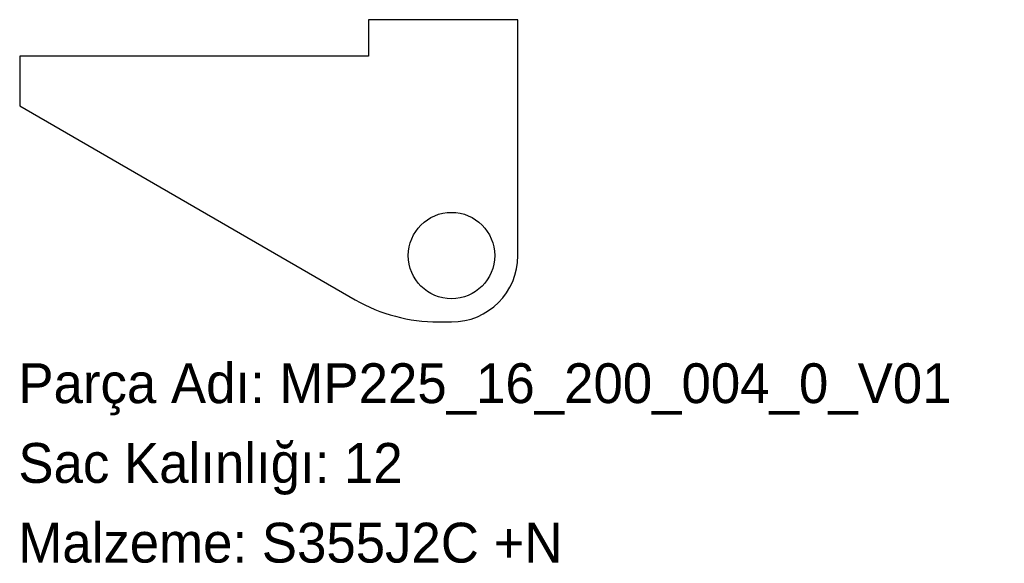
# Model space of a CAD drawing. Header units: millimetres. Extents: x 0 to 297, y -72 to 91.
import ezdxf

# ---------------------------------------------------------------- set-up
doc = ezdxf.new("R2010")
doc.units = ezdxf.units.MM
doc.linetypes.add('SLD-Katı', pattern=[0])
doc.linetypes.add('SLD-Sürekli', pattern=[0])
doc.layers.add('METIN', color=96, linetype='SLD-Katı')
doc.styles.add('SLDTEXTSTYLE0', font='ARIAL.TTF', dxfattribs={"width": 0.948, "bigfont": 'bigfont'})
doc.styles.add('SLDTEXTSTYLE1', font='ARIAL.TTF', dxfattribs={"width": 0.948})

msp = doc.modelspace()

# ---------------------------------------------------------------- linework, layer by layer
at = {"color": 7, "linetype": 'SLD-Sürekli', "lineweight": 25}
for p, q in [((150.4, 91.4), (105.4, 91.4)), ((105.4, 91.4), (105.4, 80.43)), ((150.4, 20.4), (150.4, 91.4)), ((105.4, 80.43), (0.4, 80.43)), ((0.4, 80.43), (0.4, 65.43)), ((0.4, 65.43), (101.43, 7.1)), ((126.43, 0.4), (130.4, 0.4))]:
    msp.add_line(p, q, dxfattribs=at)
msp.add_circle((130.4, 20.4), 13, dxfattribs=at)
for centre, radius, start, end in [((130.4, 20.4), 20, 270, 0), ((126.43, 50.4), 50, 240, 270)]:
    msp.add_arc(centre, radius, start, end, dxfattribs=at)

# ---------------------------------------------------------------- texts
at = {"layer": 'METIN', "char_height": 12, "attachment_point": 1}
for s, insert, style in [('Parça Adı: MP225_16_200_004_0_V01', (0, -12.03), 'SLDTEXTSTYLE0'), ('Sac Kalınlığı: 12', (0, -36.03), 'SLDTEXTSTYLE0'), ('Malzeme: S355J2C +N', (0, -60.03), 'SLDTEXTSTYLE1')]:
    msp.add_mtext(s, dxfattribs=dict(at, insert=insert, style=style))

doc.saveas('drawing.dxf')
